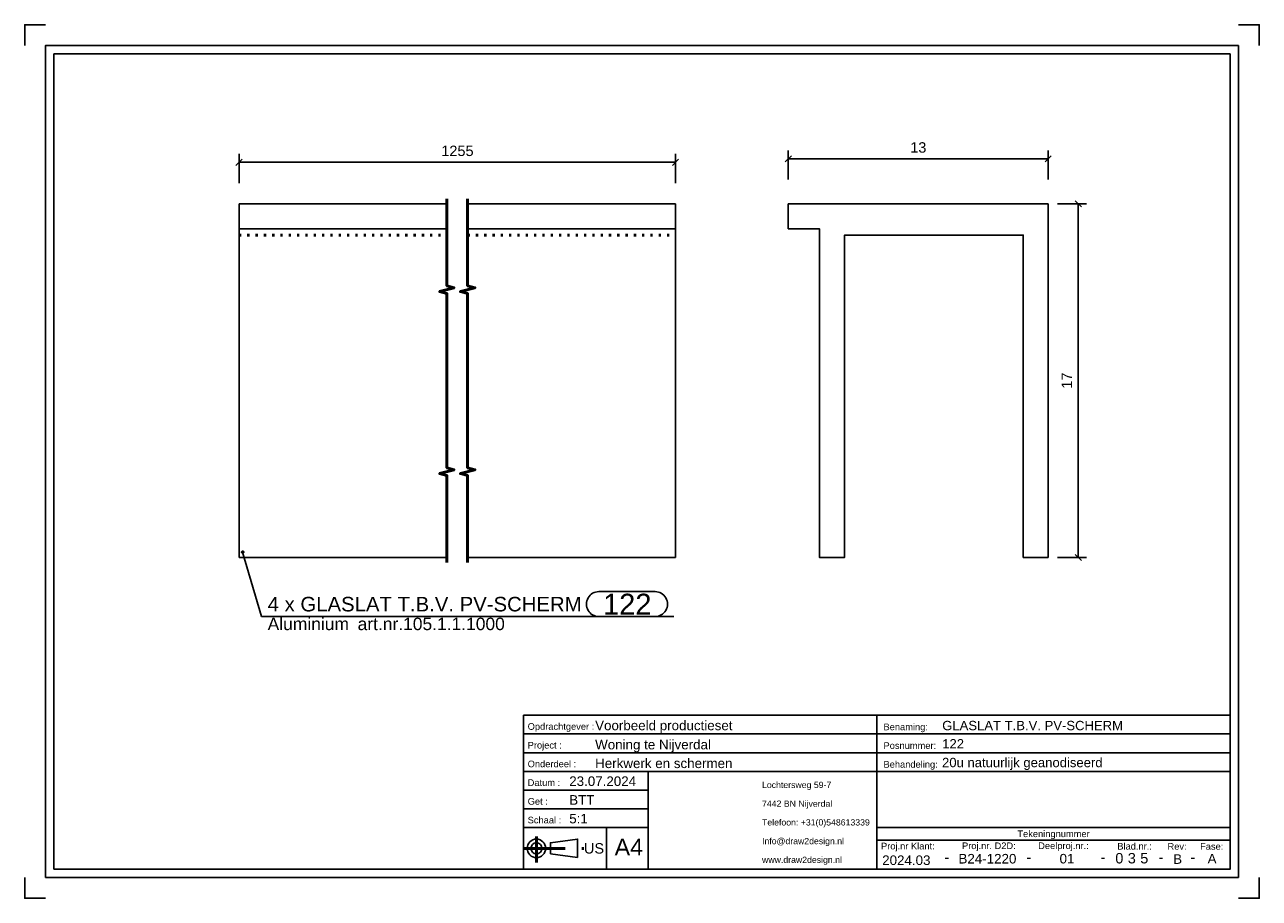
# Model space of a CAD drawing. Header units: millimetres. Extents: x 359 to 656, y -460 to -250.
import ezdxf
from ezdxf.enums import TextEntityAlignment as Align

# ---------------------------------------------------------------- set-up
doc = ezdxf.new("R2010")
doc.units = ezdxf.units.MM
doc.linetypes.add('DOT', pattern=[2, 0.5, -1.5])
doc.linetypes.add('STRICHPUNKT2', pattern=[18.5, 10, -4, 0.5, -4])
doc.layers.get('0').update_dxf_attribs({"linetype": 'CONTINUOUS'})
for name, color, linetype in [('DIM49', 4, 'CONTINUOUS'), ('TXT_ALL', 7, 'CONTINUOUS'), ('TXT_DIM49', 2, 'CONTINUOUS'), ('TXT_YELLOW', 2, 'CONTINUOUS')]:
    doc.layers.add(name, color=color, linetype=linetype)
doc.layers.add('LE_ALL', color=7, linetype='CONTINUOUS', lineweight=50)
doc.styles.add('ARIAL', font='arial.ttf')

# ---------------------------------------------------------------- blocks, each defined once
blk = doc.blocks.new('TFIELD_00005', base_point=(536.16, -450.6))
at = {"layer": 'TXT_YELLOW', "style": 'ARIAL'}
for s, p in [('Lochtersweg 59-7', (536.16, -432.6)), ('7442 BN Nijverdal', (536.16, -437.1)), ('Telefoon: +31(0)548613339', (536.16, -441.6)), ('Info@draw2design.nl', (536.16, -446.1)), ('www.draw2design.nl', (536.16, -450.6))]:
    blk.add_text(s, height=1.5, dxfattribs=at).set_placement(p, align=Align.MIDDLE_LEFT)
blk = doc.blocks.new('FLEX_00004', base_point=(548.97, -452.85))
blk.add_blockref('TFIELD_00005', (536.16, -450.6))
blk = doc.blocks.new('D2D_00003', base_point=(509.03, -451))
blk.add_blockref('FLEX_00004', (548.97, -452.85))
blk = doc.blocks.new('TFIELD_00007', base_point=(500.7, -447.54))
at = {"layer": 'TXT_YELLOW', "style": 'ARIAL'}
blk.add_text('A4', height=4, dxfattribs=at).set_placement((500.7, -447.54), align=Align.MIDDLE_LEFT)
blk = doc.blocks.new('FLEX_00006', base_point=(504.07, -447.54))
blk.add_blockref('TFIELD_00007', (500.7, -447.54))
blk = doc.blocks.new('TFIELD_00013', base_point=(493.31, -447.85))
at = {"layer": 'TXT_YELLOW', "style": 'ARIAL'}
blk.add_text('US', height=2.5, dxfattribs=at).set_placement((493.31, -447.85), align=Align.MIDDLE_LEFT)
blk = doc.blocks.new('FLEX_00012', base_point=(493.31, -447.85))
blk.add_blockref('TFIELD_00013', (493.31, -447.85))
blk = doc.blocks.new('US_00011', base_point=(483.22, -447.85))
blk.add_line((485.24, -449.18), (491.8, -450.07))
blk.add_lwpolyline([(485.24, -449.18), (485.24, -446.52), (491.8, -445.63), (491.8, -450.07)])
for radius in [2.22, 1.33]:
    blk.add_circle((481.89, -447.85), radius)
at = {"layer": 'LE_ALL', "color": 1, "linetype": 'STRICHPUNKT2'}
for p, q in [((481.89, -445.03), (481.89, -451.26)), ((478.78, -447.85), (493.65, -447.85))]:
    blk.add_line(p, q, dxfattribs=at)
blk.add_blockref('FLEX_00012', (493.31, -447.85))
blk = doc.blocks.new('SCHRIFE_00015', base_point=(489.78, -432.85))
for p, q in [((478.78, -415.85), (563.78, -415.85)), ((478.78, -415.85), (478.78, -452.85)), ((563.78, -415.85), (648.78, -415.85)), ((563.78, -452.85), (563.78, -415.85)), ((648.78, -415.85), (648.78, -452.85)), ((478.78, -420.35), (563.78, -420.35)), ((563.78, -420.35), (648.78, -420.35)), ((478.78, -424.85), (563.78, -424.85)), ((563.78, -424.85), (648.78, -424.85)), ((478.78, -429.35), (648.78, -429.35)), ((508.78, -429.35), (508.78, -452.85)), ((508.78, -433.85), (478.78, -433.85)), ((508.78, -438.35), (478.78, -438.35)), ((508.78, -442.85), (478.78, -442.85)), ((498.78, -442.85), (498.78, -452.85)), ((648.78, -442.85), (563.78, -442.85)), ((648.78, -445.85), (563.78, -445.85)), ((648.78, -452.85), (478.78, -452.85))]:
    blk.add_line(p, q)
at = {"layer": 'TXT_YELLOW', "style": 'ARIAL'}
for s, height, p in [('Voorbeeld productieset', 2.3, (496.01, -419.45)), ('GLASLAT T.B.V. PV-SCHERM', 2.25, (579.5, -419.45)), ('Woning te Nijverdal', 2.3, (496.01, -424.05)), ('122', 2.25, (579.5, -423.84)), ('Herkwerk en schermen', 2.3, (496.01, -428.55)), ('20u natuurlijk geanodiseerd', 2.25, (579.46, -428.34)), ('23.07.2024', 2.3, (489.78, -432.85)), ('BTT', 2.3, (489.78, -437.35)), ('5:1', 2.3, (489.78, -441.85))]:
    blk.add_text(s, height=height, dxfattribs=at).set_placement(p)
for s, height, p in [('2024.03', 2.3, (570.87, -451.85)), ('-', 2.5, (580.61, -451.19)), ('B24-1220', 2.3, (590.38, -451.49)), ('-', 2.5, (600.35, -451.19)), ('01', 2.3, (609.52, -451.48)), ('-', 2.5, (618.18, -451.19)), ('-', 2.5, (632.12, -451.19)), ('B', 2.3, (636.13, -451.58)), ('-', 2.5, (639.78, -451.19)), ('A', 2.3, (644.42, -451.48))]:
    blk.add_text(s, height=height, dxfattribs=at).set_placement(p, align=Align.CENTER)
blk = doc.blocks.new('TFIELD_00019', base_point=(627.14, -450.22))
at = {"layer": 'TXT_ALL', "style": 'ARIAL'}
blk.add_text('5', height=2.5, dxfattribs=at).set_placement((627.14, -450.22), align=Align.MIDDLE_LEFT)
blk = doc.blocks.new('5_00018')
blk.add_blockref('TFIELD_00019', (627.14, -450.22))
blk = doc.blocks.new('TELLER1_00017')
blk.add_blockref('5_00018', (0, 0))
blk = doc.blocks.new('TFIELD_00022', base_point=(624.14, -450.22))
at = {"layer": 'TXT_ALL', "style": 'ARIAL'}
blk.add_text('3', height=2.5, dxfattribs=at).set_placement((624.14, -450.22), align=Align.MIDDLE_LEFT)
blk = doc.blocks.new('3_00021')
blk.add_blockref('TFIELD_00022', (624.14, -450.22))
blk = doc.blocks.new('TELLER2_00020')
blk.add_blockref('3_00021', (0, 0))
blk = doc.blocks.new('TFIELD_00025', base_point=(621.14, -450.22))
at = {"layer": 'TXT_ALL', "style": 'ARIAL'}
blk.add_text('0', height=2.5, dxfattribs=at).set_placement((621.14, -450.22), align=Align.MIDDLE_LEFT)
blk = doc.blocks.new('0_00024')
blk.add_blockref('TFIELD_00025', (621.14, -450.22))
blk = doc.blocks.new('TELLER3_00023')
blk.add_blockref('0_00024', (0, 0))
blk = doc.blocks.new('NL_00026', base_point=(479.78, -419.35))
at = {"layer": 'TXT_ALL', "color": 1, "style": 'ARIAL'}
blk.add_text('Tekeningnummer', height=1.6, dxfattribs=at).set_placement((606.28, -444.35), align=Align.MIDDLE_CENTER)
at = {"layer": 'TXT_YELLOW', "style": 'ARIAL'}
for s, p in [('Opdrachtgever :', (479.78, -419.35)), ('Benaming:', (565.38, -419.45)), ('Project :', (479.78, -423.85)), ('Posnummer:', (565.38, -423.95)), ('Onderdeel :', (479.78, -428.35)), ('Behandeling:', (565.38, -428.45)), ('Datum :', (479.78, -432.85)), ('Get :', (479.78, -437.35)), ('Schaal :', (479.78, -441.85)), ('Proj.nr Klant:', (564.78, -448.1)), ('Proj.nr. D2D:', (584.27, -448.03)), ('Deelproj.nr.:', (602.59, -448.02)), ('Blad.nr.:', (621.62, -448.14)), ('Rev:', (633.7, -448.18)), ('Fase:', (641.54, -448.18))]:
    blk.add_text(s, height=1.6, dxfattribs=at).set_placement(p)
blk = doc.blocks.new('SCHRIFE_00014')
for name, p in [('SCHRIFE_00015', (489.78, -432.85)), ('NL_00026', (479.78, -419.35)), ('TELLER3_00023', (0, 0)), ('TELLER2_00020', (0, 0)), ('TELLER1_00017', (0, 0))]:
    blk.add_blockref(name, p)
blk = doc.blocks.new('DINA4Q_00002', base_point=(648.78, -256.85))
for p, q in [((650.78, -254.85), (650.78, -454.85)), ((365.78, -452.85), (365.78, -256.85)), ((365.78, -256.85), (648.78, -256.85)), ((363.78, -454.85), (650.78, -454.85))]:
    blk.add_line(p, q)
for points in [[(358.78, -254.85), (358.78, -249.85), (363.78, -249.85)], [(650.78, -249.85), (655.78, -249.85), (655.78, -254.85)], [(363.78, -454.85), (363.78, -254.85), (650.78, -254.85)], [(648.78, -256.85), (648.78, -452.85), (365.78, -452.85)], [(358.78, -454.85), (358.78, -459.85), (363.78, -459.85)], [(650.78, -459.85), (655.78, -459.85), (655.78, -454.85)]]:
    blk.add_lwpolyline(points)
for name, p in [('SCHRIFE_00014', (0, 0)), ('D2D_00003', (509.03, -451)), ('US_00011', (483.22, -447.85)), ('FLEX_00006', (504.07, -447.54))]:
    blk.add_blockref(name, p)
blk = doc.blocks.new('_ZBL0036_00001')
blk.add_blockref('DINA4Q_00002', (648.78, -256.85))
blk = doc.blocks.new('_D1', base_point=(459, -281.42))
at = {"layer": 'DIM49', "color": 1}
for p, q in [((410.34, -287.92), (410.34, -280.92)), ((515.34, -287.92), (515.34, -280.92)), ((411.09, -282.17), (409.59, -283.67)), ((410.34, -282.92), (515.34, -282.92)), ((514.59, -283.67), (516.09, -282.17))]:
    blk.add_line(p, q, dxfattribs=at)
at = {"layer": 'TXT_DIM49', "style": 'ARIAL'}
blk.add_text('1255', height=2.5, dxfattribs=at).set_placement((459, -281.42))
blk = doc.blocks.new('SHAPE_00046', base_point=(411.21, -376.63))
at = {"layer": 'DIM49', "color": 3}
for p, q in [((410.95, -376.59), (411.47, -376.59)), ((411.01, -376.79), (411.42, -376.79)), ((411.32, -376.39), (411.1, -376.39)), ((411.21, -376.63), (415.73, -392.14)), ((496.91, -386.14), (510.43, -386.14)), ((415.73, -392.14), (514.93, -392.14)), ((510.43, -392.14), (496.91, -392.14))]:
    blk.add_line(p, q, dxfattribs=at)
blk.add_lwpolyline([(411.08, -376.4), (411.02, -376.45), (410.98, -376.5), (410.96, -376.57), (410.95, -376.63), (410.96, -376.7), (410.99, -376.77), (411.03, -376.82), (411.09, -376.86), (411.15, -376.88), (411.22, -376.89), (411.29, -376.88), (411.35, -376.85), (411.4, -376.81), (411.44, -376.76), (411.47, -376.69), (411.48, -376.62), (411.47, -376.56), (411.44, -376.49), (411.39, -376.44), (411.34, -376.4), (411.28, -376.37), (411.21, -376.37), (411.14, -376.38)], close=True, dxfattribs=at)
for centre, start_param, end_param in [((496.91, -389.14), 1.570796, 4.712389), ((510.43, -389.14), 4.712389, 7.853982)]:
    blk.add_ellipse(centre, major_axis=(3, 0), ratio=1, start_param=start_param, end_param=end_param, dxfattribs=at)
at = {"layer": 'TXT_DIM49', "style": 'ARIAL'}
for s, height, p in [('4 x GLASLAT T.B.V. PV-SCHERM', 3.5, (417.23, -389.14)), ('122', 5, (497.91, -389.14)), ('Aluminium', 3, (417.23, -393.89)), ('art.nr.105.1.1.1000', 3, (438.87, -393.89))]:
    blk.add_text(s, height=height, dxfattribs=at).set_placement(p, align=Align.MIDDLE_LEFT)
blk = doc.blocks.new('GLASLAT T.B.V. PV-SCHERM_00033', base_point=(465.34, -300.42))
for p, q in [((410.34, -292.92), (460.34, -292.92)), ((410.34, -298.92), (410.34, -292.92)), ((465.34, -292.92), (515.34, -292.92)), ((515.34, -292.92), (515.34, -298.92)), ((410.34, -298.92), (460.34, -298.92)), ((410.34, -377.92), (410.34, -298.92)), ((465.34, -298.92), (515.34, -298.92)), ((515.34, -298.92), (515.34, -377.92)), ((410.34, -377.92), (460.34, -377.92)), ((465.34, -377.92), (515.34, -377.92))]:
    blk.add_line(p, q)
at = {"layer": 'LE_ALL', "color": 3, "linetype": 'DOT'}
for p, q in [((410.34, -300.42), (460.34, -300.42)), ((465.34, -300.42), (515.34, -300.42))]:
    blk.add_line(p, q, dxfattribs=at)
for name, p in [('_D1', (459, -281.42)), ('SHAPE_00046', (411.21, -376.63))]:
    blk.add_blockref(name, p)
blk = doc.blocks.new('GLASLAT T.B.V. PV-SCHERM_00032')
blk.add_blockref('GLASLAT T.B.V. PV-SCHERM_00033', (465.34, -300.42))
blk = doc.blocks.new('Glaslatten_00031')
blk.add_blockref('GLASLAT T.B.V. PV-SCHERM_00032', (0, 0))
blk = doc.blocks.new('Profielen_00030')
blk.add_blockref('Glaslatten_00031', (0, 0))
blk = doc.blocks.new('Privacyscherm 60-37_00029')
blk.add_blockref('Profielen_00030', (0, 0))
blk = doc.blocks.new('_A3D0090_00028')
blk.add_blockref('Privacyscherm 60-37_00029', (0, 0))
blk = doc.blocks.new('_SHORTEN_00034', base_point=(460.34, -379.17))
at = {"layer": 'LE_ALL', "color": 4}
for points in [[(460.34, -379.17), (460.34, -358.23), (458.59, -357.76), (462.09, -356.82), (460.34, -356.35), (460.34, -314.48), (458.59, -314.01), (462.09, -313.07), (460.34, -312.6), (460.34, -291.67)], [(465.34, -379.17), (465.34, -358.23), (463.59, -357.76), (467.09, -356.82), (465.34, -356.35), (465.34, -314.48), (463.59, -314.01), (467.09, -313.07), (465.34, -312.6), (465.34, -291.67)]]:
    blk.add_lwpolyline(points, dxfattribs=at)
blk = doc.blocks.new('_ANS0090_00027')
for name, p in [('_A3D0090_00028', (0, 0)), ('_SHORTEN_00034', (460.34, -379.17))]:
    blk.add_blockref(name, p)
blk = doc.blocks.new('_D2', base_point=(571.81, -280.6))
at = {"layer": 'DIM49', "color": 1}
for p, q in [((543.23, -281.35), (541.73, -282.85)), ((542.48, -287.1), (542.48, -280.1)), ((604.98, -282.1), (542.48, -282.1)), ((604.23, -282.85), (605.73, -281.35)), ((604.98, -287.1), (604.98, -280.1))]:
    blk.add_line(p, q, dxfattribs=at)
at = {"layer": 'TXT_DIM49', "style": 'ARIAL'}
blk.add_text('13', height=2.5, dxfattribs=at).set_placement((571.81, -280.6))
blk = doc.blocks.new('_D3', base_point=(610.73, -337.34))
at = {"layer": 'DIM49', "color": 1}
for p, q in [((607.23, -292.92), (614.23, -292.92)), ((612.98, -293.67), (611.48, -292.17)), ((612.23, -377.92), (612.23, -292.92)), ((611.48, -377.17), (612.98, -378.67)), ((607.23, -377.92), (614.23, -377.92))]:
    blk.add_line(p, q, dxfattribs=at)
at = {"layer": 'TXT_DIM49', "style": 'ARIAL'}
blk.add_text('17', height=2.5, rotation=90.0002, dxfattribs=at).set_placement((610.73, -337.34))
blk = doc.blocks.new('GLASLAT T.B.V. PV-SCHERM_00041', base_point=(542.48, -298.92))
blk.add_lwpolyline([(542.48, -298.92), (549.98, -298.92), (549.98, -377.92), (556.01, -377.92), (556.01, -300.42), (599.01, -300.42), (599.01, -377.92), (604.98, -377.92), (604.98, -292.92), (542.48, -292.92)], close=True)
for name, p in [('_D2', (571.81, -280.6)), ('_D3', (610.73, -337.34))]:
    blk.add_blockref(name, p)
blk = doc.blocks.new('GLASLAT T.B.V. PV-SCHERM_00040')
blk.add_blockref('GLASLAT T.B.V. PV-SCHERM_00041', (542.48, -298.92))
blk = doc.blocks.new('Glaslatten_00039')
blk.add_blockref('GLASLAT T.B.V. PV-SCHERM_00040', (0, 0))
blk = doc.blocks.new('Profielen_00038')
blk.add_blockref('Glaslatten_00039', (0, 0))
blk = doc.blocks.new('Privacyscherm 60-37_00037')
blk.add_blockref('Profielen_00038', (0, 0))
blk = doc.blocks.new('_A3D0091_00036')
blk.add_blockref('Privacyscherm 60-37_00037', (0, 0))
blk = doc.blocks.new('_ANS0091_00035')
blk.add_blockref('_A3D0091_00036', (0, 0))

msp = doc.modelspace()

# ---------------------------------------------------------------- block references
for name in ['_ZBL0036_00001', '_ANS0090_00027', '_ANS0091_00035']:
    msp.add_blockref(name, (0, 0))

doc.saveas('drawing.dxf')
